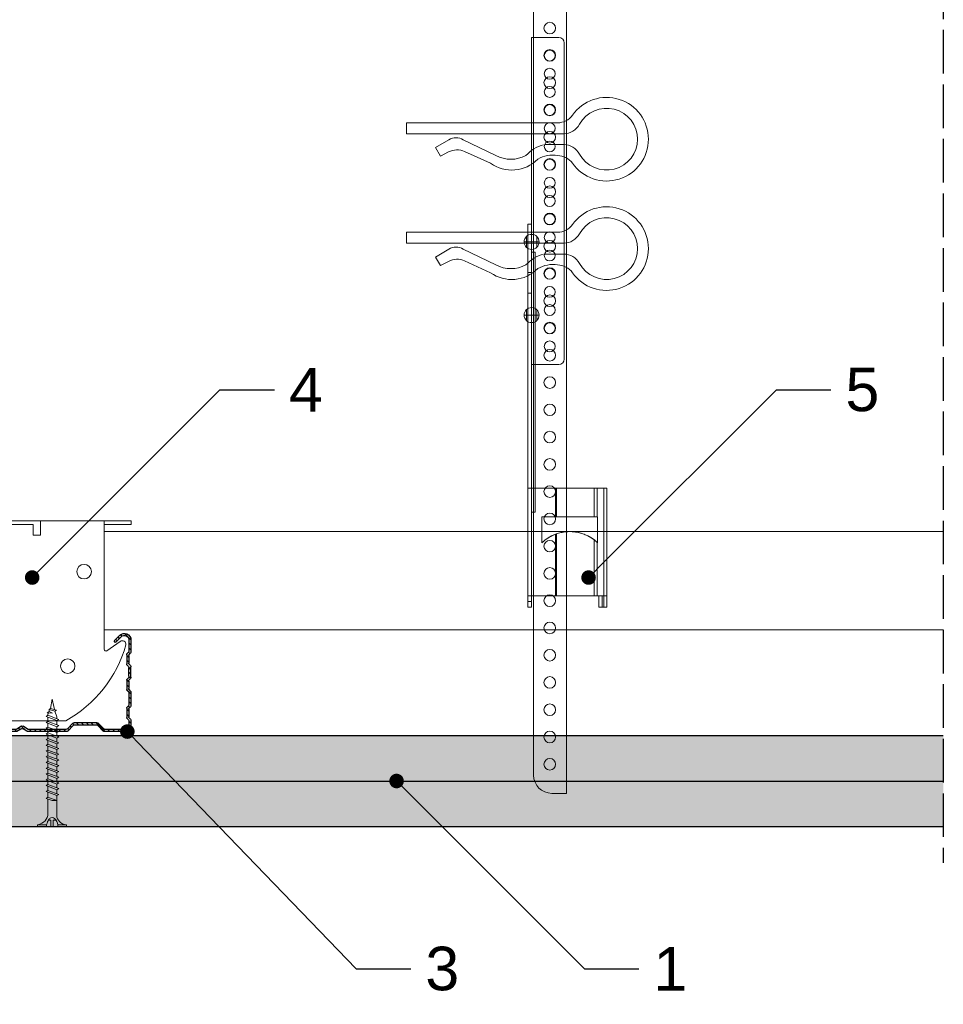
# Model space of a CAD drawing. Header units: millimetres. Extents: x 2264 to 5334, y 1259 to 2026.
# Tile 14 of 15: x 5080 to 5334, y 1578 to 1849. Entities that reach past the tile are written whole.
import ezdxf
from ezdxf import colors
from ezdxf.entities.mleader import LeaderData, LeaderLine
from ezdxf.math import Vec2, Vec3

# ---------------------------------------------------------------- set-up
doc = ezdxf.new("R2010")
doc.units = ezdxf.units.MM
doc.linetypes.add('ACAD_ISO02W100', pattern=[15, 12, -3])
for name, color, linetype, lineweight in [('_RIGIPS AKCESORIA', 7, 'Continuous', 18), ('_RIGIPS G-K', 7, 'Continuous', 25), ('_RIGIPS PROFIL', 7, 'Continuous', 18), ('PRZERYWANA', 7, 'ACAD_ISO02W100', 25)]:
    doc.layers.add(name, color=color, linetype=linetype, lineweight=lineweight)
doc.styles.get("Standard").update_dxf_attribs({"font": 'arial.ttf'})

# ---------------------------------------------------------------- blocks, each defined once
blk = doc.blocks.new('wieszak noniuszowy bok')
at = {"layer": '_RIGIPS AKCESORIA', "lineweight": 0}
for p, q in [((1390.98, 5092.86), (1390.98, 5179.86)), ((1392.48, 5181.36), (1399.98, 5181.36)), ((1399.98, 5024.65), (1399.98, 5181.36)), ((1399.98, 5129.95), (1399.97, 5129.95)), ((1399.98, 5129.95), (1401, 5129.95)), ((1401, 5129.95), (1401, 5024.65)), ((1401, 5129.95), (1401, 5129.95)), ((1398.54, 5126.58), (1398.54, 5123.65)), ((1399.98, 5126.06), (1399.98, 5102.02)), ((1401.42, 5126.58), (1401.42, 5123.65)), ((1398.96, 5122.28), (1399.98, 5122.28)), ((1398.96, 5122.28), (1399.98, 5122.28)), ((1398.96, 5122.28), (1398.96, 5050.72)), ((1399.98, 5116.66), (1401, 5116.66)), ((1399.98, 5116.63), (1399.98, 5116.66)), ((1399.98, 5116.66), (1399.98, 5116.63)), ((1399.98, 5116.62), (1399.98, 5116.63)), ((1399.98, 5116.63), (1399.98, 5116.56)), ((1399.98, 5116.55), (1399.98, 5116.63)), ((1399.98, 5116.63), (1399.98, 5116.55)), ((1399.98, 5116.55), (1399.98, 5116.62)), ((1399.98, 5116.56), (1399.98, 5116.43)), ((1399.98, 5116.42), (1399.98, 5116.55)), ((1399.98, 5116.41), (1399.98, 5116.55)), ((1399.98, 5116.55), (1399.98, 5116.41)), ((1399.98, 5116.43), (1399.98, 5116.25)), ((1399.98, 5116.24), (1399.98, 5116.42)), ((1399.98, 5116.21), (1399.98, 5116.41)), ((1399.98, 5116.41), (1399.98, 5116.21)), ((1399.98, 5116.25), (1399.98, 5116.01)), ((1399.98, 5116), (1399.98, 5116.24)), ((1399.98, 5115.97), (1399.98, 5116.21)), ((1399.98, 5116.21), (1399.98, 5115.97)), ((1399.98, 5116.01), (1399.98, 5115.74)), ((1399.98, 5115.71), (1399.98, 5116)), ((1399.98, 5115.69), (1399.98, 5115.97)), ((1399.98, 5115.97), (1399.98, 5115.69)), ((1399.98, 5115.74), (1399.98, 5115.41)), ((1399.98, 5115.38), (1399.98, 5115.71)), ((1399.98, 5115.37), (1399.98, 5115.69)), ((1399.98, 5115.69), (1399.98, 5115.37)), ((1399.98, 5115.41), (1399.98, 5115.05)), ((1399.98, 5115.02), (1399.98, 5115.38)), ((1399.98, 5115.02), (1399.98, 5115.37)), ((1399.98, 5115.37), (1399.98, 5115.02)), ((1399.98, 5115.05), (1399.98, 5114.67)), ((1399.98, 5114.65), (1399.98, 5115.02)), ((1399.98, 5114.64), (1399.98, 5115.02)), ((1399.98, 5115.02), (1399.98, 5114.64)), ((1399.98, 5114.67), (1399.98, 5114.28)), ((1399.98, 5114.25), (1399.98, 5114.65)), ((1399.98, 5114.25), (1399.98, 5114.64)), ((1399.98, 5114.64), (1399.98, 5114.25)), ((1399.98, 5114.28), (1399.98, 5113.88)), ((1399.98, 5113.85), (1399.98, 5114.25)), ((1399.98, 5113.84), (1399.98, 5114.25)), ((1399.98, 5114.25), (1399.98, 5113.84)), ((1399.98, 5113.88), (1399.98, 5113.48)), ((1399.98, 5113.46), (1399.98, 5113.85)), ((1399.98, 5113.84), (1399.98, 5113.44)), ((1399.98, 5113.44), (1399.98, 5113.84)), ((1399.98, 5113.48), (1399.98, 5113.1)), ((1399.98, 5113.07), (1399.98, 5113.46)), ((1399.98, 5113.44), (1399.98, 5113.06)), ((1399.98, 5113.06), (1399.98, 5113.44)), ((1399.98, 5113.1), (1399.98, 5112.75)), ((1399.98, 5112.72), (1399.98, 5113.07)), ((1399.98, 5113.06), (1399.98, 5112.68)), ((1399.98, 5112.68), (1399.98, 5113.06)), ((1399.98, 5112.75), (1399.98, 5112.42)), ((1399.98, 5112.4), (1399.98, 5112.72)), ((1399.98, 5112.68), (1399.98, 5112.33)), ((1399.98, 5112.33), (1399.98, 5112.68)), ((1399.98, 5112.42), (1399.98, 5112.14)), ((1399.98, 5112.12), (1399.98, 5112.4)), ((1399.98, 5112.33), (1399.98, 5112)), ((1399.98, 5112), (1399.98, 5112.33)), ((1399.98, 5112.14), (1399.98, 5111.9)), ((1399.98, 5111.89), (1399.98, 5112.12)), ((1399.98, 5112), (1399.98, 5111.72)), ((1399.98, 5111.72), (1399.98, 5112)), ((1399.98, 5111.9), (1399.98, 5111.72)), ((1399.98, 5111.72), (1399.98, 5111.89)), ((1399.98, 5111.72), (1399.98, 5111.6)), ((1399.98, 5111.59), (1399.98, 5111.72)), ((1399.98, 5111.72), (1399.98, 5111.48)), ((1399.98, 5111.48), (1399.98, 5111.72)), ((1399.98, 5111.6), (1399.98, 5111.54)), ((1399.98, 5111.53), (1399.98, 5111.59)), ((1399.98, 5111.54), (1399.98, 5111.53)), ((1399.98, 5111.48), (1399.98, 5111.29)), ((1399.98, 5111.29), (1399.98, 5111.48)), ((1399.98, 5111.29), (1399.98, 5111.15)), ((1399.98, 5111.15), (1399.98, 5111.29)), ((1399.98, 5111.15), (1399.98, 5111.06)), ((1399.98, 5111.06), (1399.98, 5111.15)), ((1399.98, 5111.06), (1399.98, 5111.04)), ((1399.98, 5111.04), (1399.98, 5111.06)), ((1399.98, 5111.04), (1401, 5111.04)), ((1398.54, 5106.42), (1398.54, 5103.49)), ((1401.42, 5106.42), (1401.42, 5103.49)), ((1399.98, 5102.02), (1399.98, 5102.1)), ((1399.98, 5091.36), (1392.48, 5091.36)), ((1400.98, 5057.36), (1379.24, 5057.36)), ((1379.24, 5057.36), (1379.24, 5024.65)), ((1380.12, 5057.36), (1380.12, 5024.65)), ((1381.9, 5057.36), (1381.9, 5049.5)), ((1382.79, 5057.36), (1382.79, 5049.5)), ((1393.13, 5057.36), (1393.13, 5049.5)), ((1393.4, 5057.36), (1393.4, 5049.5)), ((1400.98, 5057.36), (1401, 5057.36)), ((1401, 5057.36), (1400.98, 5057.36)), ((1381.81, 5042.35), (1381.81, 5049.5)), ((1397.14, 5049.5), (1381.81, 5049.5)), ((1397.14, 5042.35), (1397.14, 5049.5)), ((1398.96, 5050.72), (1399.98, 5050.72)), ((1382.71, 5043.12), (1382.98, 5043.31)), ((1382.98, 5043.31), (1382.71, 5043.12)), ((1383.01, 5043.34), (1382.79, 5043.18)), ((1382.79, 5043.18), (1383.01, 5043.34)), ((1382.98, 5043.31), (1383.31, 5043.54)), ((1383.31, 5043.54), (1382.98, 5043.31)), ((1383.24, 5043.5), (1383.01, 5043.34)), ((1383.01, 5043.34), (1383.24, 5043.5)), ((1383.66, 5043.77), (1383.24, 5043.5)), ((1383.24, 5043.5), (1383.66, 5043.77)), ((1383.31, 5043.54), (1383.68, 5043.78)), ((1383.68, 5043.78), (1383.31, 5043.54)), ((1384.13, 5044.04), (1383.66, 5043.77)), ((1383.66, 5043.77), (1384.13, 5044.04)), ((1383.68, 5043.78), (1384.07, 5044.01)), ((1384.07, 5044.01), (1383.68, 5043.78)), ((1384.07, 5044.01), (1384.49, 5044.23)), ((1384.49, 5044.23), (1384.07, 5044.01)), ((1384.65, 5044.31), (1384.13, 5044.04)), ((1384.13, 5044.04), (1384.65, 5044.31)), ((1384.49, 5044.23), (1384.92, 5044.44)), ((1384.92, 5044.44), (1384.49, 5044.23)), ((1384.93, 5044.44), (1384.65, 5044.31)), ((1384.65, 5044.31), (1384.93, 5044.44)), ((1384.92, 5044.44), (1385.38, 5044.63)), ((1385.38, 5044.63), (1384.92, 5044.44)), ((1385.23, 5044.57), (1384.93, 5044.44)), ((1384.93, 5044.44), (1385.23, 5044.57)), ((1385.53, 5044.69), (1385.23, 5044.57)), ((1385.23, 5044.57), (1385.53, 5044.69)), ((1385.34, 5044.62), (1385.33, 5044.62)), ((1385.34, 5044.62), (1385.33, 5044.62)), ((1385.38, 5044.63), (1385.85, 5044.8)), ((1385.85, 5044.8), (1385.38, 5044.63)), ((1385.83, 5044.8), (1385.53, 5044.69)), ((1385.53, 5044.69), (1385.83, 5044.8)), ((1386.15, 5044.9), (1385.83, 5044.8)), ((1385.83, 5044.8), (1386.15, 5044.9)), ((1385.85, 5044.8), (1386.31, 5044.95)), ((1386.31, 5044.95), (1385.85, 5044.8)), ((1386.48, 5045), (1386.15, 5044.9)), ((1386.15, 5044.9), (1386.48, 5045)), ((1386.31, 5044.95), (1386.68, 5045.06)), ((1386.68, 5045.06), (1386.31, 5044.95)), ((1386.81, 5045.09), (1386.48, 5045)), ((1386.48, 5045), (1386.81, 5045.09)), ((1386.68, 5045.06), (1387.07, 5045.15)), ((1387.07, 5045.15), (1386.68, 5045.06)), ((1387.15, 5045.16), (1386.81, 5045.09)), ((1386.81, 5045.09), (1387.15, 5045.16)), ((1387.07, 5045.15), (1387.47, 5045.23)), ((1387.47, 5045.23), (1387.07, 5045.15)), ((1387.49, 5045.23), (1387.15, 5045.16)), ((1387.15, 5045.16), (1387.49, 5045.23)), ((1387.47, 5045.23), (1387.87, 5045.3)), ((1387.87, 5045.3), (1387.47, 5045.23)), ((1387.83, 5045.29), (1387.49, 5045.23)), ((1387.49, 5045.23), (1387.83, 5045.29)), ((1388.14, 5045.33), (1387.83, 5045.29)), ((1387.83, 5045.29), (1388.14, 5045.33)), ((1387.87, 5045.3), (1388.29, 5045.34)), ((1388.29, 5045.34), (1387.87, 5045.3)), ((1388.46, 5045.36), (1388.14, 5045.33)), ((1388.14, 5045.33), (1388.46, 5045.36)), ((1388.29, 5045.34), (1388.72, 5045.39)), ((1388.72, 5045.39), (1388.29, 5045.34)), ((1388.8, 5045.39), (1388.46, 5045.36)), ((1388.46, 5045.36), (1388.8, 5045.39)), ((1388.72, 5045.39), (1389.15, 5045.4)), ((1389.15, 5045.4), (1388.72, 5045.39)), ((1389.13, 5045.4), (1388.8, 5045.39)), ((1388.8, 5045.39), (1389.13, 5045.4)), ((1389.47, 5045.41), (1389.13, 5045.4)), ((1389.13, 5045.4), (1389.47, 5045.41)), ((1389.15, 5045.4), (1389.58, 5045.41)), ((1389.58, 5045.41), (1389.15, 5045.4)), ((1389.47, 5045.41), (1389.46, 5045.41)), ((1389.47, 5045.41), (1389.46, 5045.41)), ((1389.82, 5045.4), (1389.47, 5045.41)), ((1389.47, 5045.41), (1389.82, 5045.4)), ((1389.58, 5045.41), (1390.02, 5045.39)), ((1390.02, 5045.39), (1389.58, 5045.41)), ((1390.16, 5045.39), (1389.82, 5045.4)), ((1389.82, 5045.4), (1390.16, 5045.39)), ((1390.02, 5045.39), (1390.46, 5045.37)), ((1390.46, 5045.37), (1390.02, 5045.39)), ((1390.51, 5045.36), (1390.16, 5045.39)), ((1390.16, 5045.39), (1390.51, 5045.36)), ((1390.46, 5045.37), (1390.89, 5045.32)), ((1390.89, 5045.32), (1390.46, 5045.37)), ((1390.86, 5045.32), (1390.51, 5045.36)), ((1390.51, 5045.36), (1390.86, 5045.32)), ((1391.21, 5045.27), (1390.86, 5045.32)), ((1390.86, 5045.32), (1391.21, 5045.27)), ((1390.89, 5045.32), (1391.33, 5045.25)), ((1391.33, 5045.25), (1390.89, 5045.32)), ((1391.55, 5045.21), (1391.21, 5045.27)), ((1391.21, 5045.27), (1391.55, 5045.21)), ((1391.33, 5045.25), (1391.75, 5045.17)), ((1391.75, 5045.17), (1391.33, 5045.25)), ((1391.89, 5045.14), (1391.55, 5045.21)), ((1391.55, 5045.21), (1391.89, 5045.14)), ((1391.75, 5045.17), (1392.17, 5045.07)), ((1392.17, 5045.07), (1391.75, 5045.17)), ((1392.22, 5045.07), (1391.89, 5045.14)), ((1391.89, 5045.14), (1392.22, 5045.07)), ((1392.17, 5045.07), (1392.57, 5044.97)), ((1392.57, 5044.97), (1392.17, 5045.07)), ((1392.55, 5044.98), (1392.22, 5045.07)), ((1392.22, 5045.07), (1392.55, 5044.98)), ((1393.17, 5044.78), (1392.55, 5044.98)), ((1392.55, 5044.98), (1393.17, 5044.78)), ((1392.57, 5044.97), (1392.96, 5044.85)), ((1392.96, 5044.85), (1392.57, 5044.97)), ((1392.96, 5044.85), (1393.41, 5044.69)), ((1393.41, 5044.69), (1392.96, 5044.85)), ((1393.13, 5044.79), (1393.13, 5027.72)), ((1393.54, 5044.63), (1393.17, 5044.78)), ((1393.17, 5044.78), (1393.54, 5044.63)), ((1393.4, 5044.69), (1393.4, 5027.72)), ((1393.41, 5044.69), (1393.86, 5044.51)), ((1393.86, 5044.51), (1393.41, 5044.69)), ((1393.92, 5044.48), (1393.54, 5044.63)), ((1393.54, 5044.63), (1393.92, 5044.48)), ((1393.6, 5044.62), (1393.59, 5044.62)), ((1393.6, 5044.62), (1393.59, 5044.62)), ((1393.86, 5044.51), (1394.29, 5044.31)), ((1394.29, 5044.31), (1393.86, 5044.51)), ((1394.29, 5044.31), (1393.92, 5044.48)), ((1393.92, 5044.48), (1394.29, 5044.31)), ((1394.65, 5044.13), (1394.29, 5044.31)), ((1394.29, 5044.31), (1394.72, 5044.09)), ((1394.72, 5044.09), (1394.29, 5044.31)), ((1394.29, 5044.31), (1394.65, 5044.13)), ((1395, 5043.94), (1394.65, 5044.13)), ((1394.65, 5044.13), (1395, 5043.94)), ((1394.72, 5044.09), (1395.13, 5043.86)), ((1395.13, 5043.86), (1394.72, 5044.09)), ((1395.35, 5043.73), (1395, 5043.94)), ((1395, 5043.94), (1395.35, 5043.73)), ((1395.13, 5043.86), (1395.53, 5043.61)), ((1395.53, 5043.61), (1395.13, 5043.86)), ((1395.67, 5043.52), (1395.35, 5043.73)), ((1395.35, 5043.73), (1395.67, 5043.52)), ((1395.53, 5043.61), (1395.92, 5043.35)), ((1395.92, 5043.35), (1395.53, 5043.61)), ((1396, 5043.29), (1395.67, 5043.52)), ((1395.67, 5043.52), (1396, 5043.29)), ((1395.92, 5043.35), (1396.3, 5043.07)), ((1396.3, 5043.07), (1395.92, 5043.35)), ((1396.3, 5043.06), (1396, 5043.29)), ((1396, 5043.29), (1396.3, 5043.06)), ((1381.81, 5042.35), (1381.8, 5042.35)), ((1381.81, 5042.35), (1381.8, 5042.35)), ((1381.81, 5042.35), (1382.29, 5042.77)), ((1382.29, 5042.77), (1381.81, 5042.35)), ((1381.81, 5042.35), (1381.86, 5042.39)), ((1381.86, 5042.39), (1381.81, 5042.35)), ((1381.86, 5042.39), (1381.9, 5042.43)), ((1381.9, 5042.43), (1381.86, 5042.39)), ((1381.9, 5042.43), (1381.98, 5042.51)), ((1381.98, 5042.51), (1381.9, 5042.43)), ((1381.9, 5042.43), (1381.9, 5027.72)), ((1381.98, 5042.51), (1382.21, 5042.72)), ((1382.21, 5042.72), (1381.98, 5042.51)), ((1382.21, 5042.72), (1382.46, 5042.91)), ((1382.46, 5042.91), (1382.21, 5042.72)), ((1382.29, 5042.77), (1382.79, 5043.18)), ((1382.79, 5043.18), (1382.29, 5042.77)), ((1382.46, 5042.91), (1382.71, 5043.12)), ((1382.71, 5043.12), (1382.46, 5042.91)), ((1382.79, 5043.18), (1382.79, 5027.72)), ((1396.3, 5043.07), (1396.73, 5042.72)), ((1396.73, 5042.72), (1396.3, 5043.07)), ((1396.59, 5042.83), (1396.3, 5043.06)), ((1396.3, 5043.06), (1396.59, 5042.83)), ((1396.87, 5042.59), (1396.59, 5042.83)), ((1396.59, 5042.83), (1396.87, 5042.59)), ((1396.73, 5042.72), (1397.14, 5042.35)), ((1397.14, 5042.35), (1396.73, 5042.72)), ((1397.14, 5042.35), (1396.87, 5042.59)), ((1396.87, 5042.59), (1397.14, 5042.35)), ((1397.14, 5042.35), (1397.13, 5042.35)), ((1397.14, 5042.35), (1397.13, 5042.35)), ((1379.24, 5027.72), (1401, 5027.72)), ((1380.57, 5027.72), (1380.57, 5024.65)), ((1381.46, 5024.65), (1381.46, 5027.72)), ((1379.24, 5024.65), (1381.46, 5024.65)), ((1399.98, 5026.19), (1401, 5026.19)), ((1401, 5024.65), (1399.98, 5024.65))]:
    blk.add_line(p, q, dxfattribs=at)
at = {"layer": '_RIGIPS AKCESORIA'}
for p, q in [((1397.92, 5125.12), (1402.03, 5125.12)), ((1397.92, 5104.96), (1402.03, 5104.96))]:
    blk.add_line(p, q, dxfattribs=at)
for centre, radius in [((1394.98, 5176.36), 1.5), ((1394.98, 5171.36), 1.5), ((1394.98, 5166.36), 1.5), ((1394.98, 5161.36), 1.5), ((1394.98, 5156.36), 1.5), ((1394.98, 5151.36), 1.5), ((1394.98, 5146.36), 1.5), ((1394.98, 5141.36), 1.5), ((1394.98, 5136.36), 1.5), ((1394.98, 5131.36), 1.5), ((1394.98, 5126.36), 1.5), ((1399.98, 5125.12), 2.06), ((1394.98, 5121.36), 1.5), ((1394.98, 5116.36), 1.5), ((1394.98, 5111.36), 1.5), ((1394.98, 5106.36), 1.5), ((1399.98, 5104.96), 2.06), ((1394.98, 5101.36), 1.5), ((1394.98, 5096.36), 1.5)]:
    blk.add_circle(centre, radius, dxfattribs=at)
at = {"layer": '_RIGIPS AKCESORIA', "lineweight": 0}
for centre, start, end in [((1392.48, 5179.86), 90, 180), ((1392.48, 5092.86), 180, 270)]:
    blk.add_arc(centre, 1.5, start, end, dxfattribs=at)
blk = doc.blocks.new('klamra')
at = {"layer": '_RIGIPS AKCESORIA'}
for p, q in [((6828.19, 2764.92), (6828.19, 2806.53)), ((6831.19, 2764.92), (6831.19, 2808.19)), ((6834.19, 2802.92), (6834.19, 2808.19)), ((6832.87, 2780.55), (6837.19, 2789.57)), ((6839.31, 2788.09), (6836.06, 2780.95)), ((6832.86, 2776.63), (6835, 2772.92)), ((6836.19, 2776.54), (6837.38, 2774.29)), ((6835, 2772.92), (6837.38, 2774.29)), ((6831.19, 2764.92), (6828.19, 2764.92))]:
    blk.add_line(p, q, dxfattribs=at)
for centre, radius, start, end in [((6832.69, 2820.02), 11.5, 305.1527, 234.8473), ((6832.69, 2820.02), 8.5, 298.7822, 241.2178), ((6826.19, 2808.19), 5, 0, 61.2178), ((6839.19, 2808.19), 5, 118.7822, 180), ((6823.19, 2806.53), 5, 0, 54.8473), ((6842.19, 2806.53), 5, 125.1527, 180), ((6845.23, 2805.18), 8.16, 170.4436, 210.2847), ((6843.93, 2805.32), 10.09, 195.2653, 228.1308), ((6831.19, 2793.92), 10, 324.3132, 45.573), ((6829.23, 2793.69), 8.97, 332.6387, 27.3613), ((6835.87, 2778.58), 3.59, 146.8414, 212.9715), ((6840.61, 2778.88), 5, 155.5109, 207.8622)]:
    blk.add_arc(centre, radius, start, end, dxfattribs=at)
blk = doc.blocks.new('noniusz gorny')
at = {"layer": '_RIGIPS AKCESORIA'}
for p, q in [((1619.18, 5099.69), (1619.18, 5389.69)), ((1620.18, 5388.69), (1628.18, 5388.69)), ((1620.18, 5388.69), (1628.18, 5368.79)), ((1630.21, 5387.39), (1628.18, 5388.69)), ((1630.21, 5387.39), (1648.47, 5387.39)), ((1648.47, 5387.39), (1651.34, 5388.69)), ((1651.34, 5388.69), (1670.18, 5388.69)), ((1670.18, 5388.69), (1670.18, 5389.69)), ((1628.18, 5104.69), (1628.18, 5368.79)), ((1623.18, 5099.69), (1619.18, 5099.69))]:
    blk.add_line(p, q, dxfattribs=at)
at = {"layer": '_RIGIPS AKCESORIA', "linetype": 'Continuous'}
blk.add_line((1670.18, 5389.69), (1619.18, 5389.69), dxfattribs=at)
at = {"layer": '_RIGIPS AKCESORIA'}
for centre in [(1623.73, 5340.19), (1623.73, 5332.69), (1623.73, 5325.19), (1623.73, 5317.69), (1623.73, 5310.19), (1623.73, 5302.69), (1623.73, 5295.19), (1623.73, 5287.69), (1623.73, 5280.19), (1623.73, 5272.69), (1623.73, 5265.19), (1623.73, 5257.69), (1623.73, 5250.19), (1623.73, 5242.69), (1623.73, 5235.19), (1623.73, 5227.69), (1623.73, 5220.19), (1623.73, 5212.69), (1623.73, 5205.19), (1623.73, 5197.69), (1623.73, 5190.19), (1623.73, 5182.69), (1623.73, 5175.19), (1623.73, 5167.69), (1623.73, 5160.19), (1623.73, 5152.69), (1623.73, 5145.19), (1623.73, 5137.69), (1623.73, 5130.19), (1623.73, 5122.69), (1623.73, 5115.19), (1623.73, 5107.69)]:
    blk.add_circle(centre, 1.6, dxfattribs=at)
blk.add_arc((1623.18, 5104.69), 5, 270, 0, dxfattribs=at)
blk = doc.blocks.new('CD 60 ULTRASTIL')
h = blk.add_hatch()
h.set_pattern_fill('ANSI31', color=256, scale=0.3, style=0)
h.paths.add_polyline_path([(542.88, 684.5, -0.302776), (543.49, 684.5), (544.54, 683.79, 0.148069), (544.85, 683.7), (555.42, 683.7, 0.198912), (555.81, 683.86), (557.38, 685.44, -0.198912), (557.77, 685.6), (563.59, 685.6, -0.198912), (563.98, 685.44), (565.55, 683.86, 0.198912), (565.94, 683.7), (572.18, 683.7, 0.414214), (573.18, 684.7), (573.18, 686.74, 0.198912), (573.02, 687.12), (572.74, 687.4, -0.198912), (572.58, 687.79), (572.58, 689.87, -0.198912), (572.74, 690.26), (573.02, 690.54, 0.198912), (573.18, 690.93), (573.18, 694.47, 0.198912), (573.02, 694.86), (572.74, 695.14, -0.198912), (572.58, 695.53), (572.58, 697.61, -0.198912), (572.74, 698), (573.02, 698.28, 0.198912), (573.18, 698.67), (573.18, 701.47, 0.198912), (573.02, 701.86), (572.74, 702.14, -0.198912), (572.58, 702.53), (572.58, 704.61, -0.198912), (572.74, 705), (573.02, 705.28, 0.198912), (573.18, 705.67), (573.18, 708.9, 0.666128), (570.12, 710.18), (568.55, 708.63), (568.93, 708.24), (570.5, 709.79, -0.666128), (572.63, 708.9), (572.63, 705.9, -0.198912), (572.47, 705.51), (572.19, 705.23, 0.198912), (572.03, 704.84), (572.03, 702.3, 0.198912), (572.19, 701.91), (572.47, 701.63, -0.198912), (572.63, 701.25), (572.63, 698.9, -0.198912), (572.47, 698.51), (572.19, 698.23, 0.198912), (572.03, 697.84), (572.03, 695.3, 0.198912), (572.19, 694.91), (572.47, 694.63, -0.198912), (572.63, 694.25), (572.63, 691.16, -0.198912), (572.47, 690.77), (572.19, 690.49, 0.198912), (572.03, 690.1), (572.03, 687.56, 0.198912), (572.19, 687.17), (572.47, 686.9, -0.198912), (572.63, 686.51), (572.63, 684.7, -0.414214), (572.18, 684.25), (566.17, 684.25, -0.198912), (565.78, 684.41), (564.2, 685.99, 0.198912), (563.82, 686.15), (557.55, 686.15, 0.198912), (557.16, 685.99), (555.58, 684.41, -0.198912), (555.19, 684.25), (545.01, 684.25, -0.148069), (544.71, 684.34), (543.49, 685.16, 0.302776), (542.88, 685.16), (541.65, 684.34, -0.148069), (541.35, 684.25), (531.17, 684.25, -0.198912), (530.78, 684.41), (529.2, 685.99, 0.198912), (528.82, 686.15), (522.55, 686.15, 0.198912), (522.16, 685.99), (520.58, 684.41, -0.198912), (520.19, 684.25), (514.18, 684.25, -0.414214), (513.73, 684.7), (513.73, 686.51, -0.198912), (513.89, 686.9), (514.17, 687.17, 0.198912), (514.33, 687.56), (514.33, 690.1, 0.198912), (514.17, 690.49), (513.89, 690.77, -0.198912), (513.73, 691.16), (513.73, 694.25, -0.198912), (513.89, 694.63), (514.17, 694.91, 0.198912), (514.33, 695.3), (514.33, 697.84, 0.198912), (514.17, 698.23), (513.89, 698.51, -0.198912), (513.73, 698.9), (513.73, 701.25, -0.198912), (513.89, 701.63), (514.17, 701.91, 0.198912), (514.33, 702.3), (514.33, 704.84, 0.198912), (514.17, 705.23), (513.89, 705.51, -0.198912), (513.73, 705.9), (513.73, 708.9, -0.666128), (515.86, 709.79), (517.43, 708.24), (517.81, 708.63), (516.25, 710.18, 0.666128), (513.18, 708.9), (513.18, 705.67, 0.198912), (513.34, 705.28), (513.62, 705, -0.198912), (513.78, 704.61), (513.78, 702.53, -0.198912), (513.62, 702.14), (513.34, 701.86, 0.198912), (513.18, 701.47), (513.18, 698.67, 0.198912), (513.34, 698.28), (513.62, 698, -0.198912), (513.78, 697.61), (513.78, 695.53, -0.198912), (513.62, 695.14), (513.34, 694.86, 0.198912), (513.18, 694.47), (513.18, 690.93, 0.198912), (513.34, 690.54), (513.62, 690.26, -0.198912), (513.78, 689.87), (513.78, 687.79, -0.198912), (513.62, 687.4), (513.34, 687.12, 0.198912), (513.18, 686.74), (513.18, 684.7, 0.414214), (514.18, 683.7), (520.42, 683.7, 0.198912), (520.81, 683.86), (522.38, 685.44, -0.198912), (522.77, 685.6), (528.59, 685.6, -0.198912), (528.98, 685.44), (530.55, 683.86, 0.198912), (530.94, 683.7), (541.51, 683.7, 0.148069), (541.82, 683.79)])
for p, q in [((515.86, 709.79), (517.43, 708.24)), ((516.25, 710.18), (517.81, 708.63)), ((570.12, 710.18), (568.55, 708.63)), ((570.5, 709.79), (568.93, 708.24)), ((513.18, 708.9), (513.18, 705.67)), ((513.73, 708.9), (513.73, 705.9)), ((517.43, 708.24), (517.81, 708.63)), ((568.93, 708.24), (568.55, 708.63)), ((572.63, 708.9), (572.63, 705.9)), ((573.18, 708.9), (573.18, 705.67)), ((513.34, 705.28), (513.62, 705)), ((513.78, 704.61), (513.78, 702.53)), ((513.89, 705.51), (514.17, 705.23)), ((514.33, 704.84), (514.33, 702.3)), ((572.03, 704.84), (572.03, 702.3)), ((572.47, 705.51), (572.19, 705.23)), ((572.58, 704.61), (572.58, 702.53)), ((573.02, 705.28), (572.74, 705)), ((513.34, 701.86), (513.62, 702.14)), ((513.89, 701.63), (514.17, 701.91)), ((572.47, 701.63), (572.19, 701.91)), ((573.02, 701.86), (572.74, 702.14)), ((513.18, 698.67), (513.18, 701.47)), ((513.73, 698.9), (513.73, 701.25)), ((572.63, 698.9), (572.63, 701.25)), ((573.18, 698.67), (573.18, 701.47)), ((513.34, 698.28), (513.62, 698)), ((513.78, 697.61), (513.78, 695.53)), ((513.89, 698.51), (514.17, 698.23)), ((514.33, 697.84), (514.33, 695.3)), ((572.03, 697.84), (572.03, 695.3)), ((572.47, 698.51), (572.19, 698.23)), ((572.58, 697.61), (572.58, 695.53)), ((573.02, 698.28), (572.74, 698)), ((513.18, 694.47), (513.18, 690.93)), ((513.34, 694.86), (513.62, 695.14)), ((513.73, 694.25), (513.73, 691.16)), ((513.89, 694.63), (514.17, 694.91)), ((572.47, 694.63), (572.19, 694.91)), ((572.63, 694.25), (572.63, 691.16)), ((573.02, 694.86), (572.74, 695.14)), ((573.18, 694.47), (573.18, 690.93)), ((513.89, 690.77), (514.17, 690.49)), ((572.47, 690.77), (572.19, 690.49)), ((513.34, 690.54), (513.62, 690.26)), ((513.78, 689.87), (513.78, 687.79)), ((514.33, 690.1), (514.33, 687.56)), ((572.03, 690.1), (572.03, 687.56)), ((572.58, 689.87), (572.58, 687.79)), ((573.02, 690.54), (572.74, 690.26)), ((513.18, 686.74), (513.18, 684.7)), ((513.34, 687.12), (513.62, 687.4)), ((513.73, 686.51), (513.73, 684.7)), ((513.89, 686.9), (514.17, 687.17)), ((520.58, 684.41), (522.16, 685.99)), ((520.81, 683.86), (522.38, 685.44)), ((522.55, 686.15), (528.82, 686.15)), ((528.59, 685.6), (522.77, 685.6)), ((530.55, 683.86), (528.98, 685.44)), ((530.78, 684.41), (529.2, 685.99)), ((555.58, 684.41), (557.16, 685.99)), ((555.81, 683.86), (557.38, 685.44)), ((557.55, 686.15), (563.82, 686.15)), ((557.77, 685.6), (563.59, 685.6)), ((565.55, 683.86), (563.98, 685.44)), ((565.78, 684.41), (564.2, 685.99)), ((572.47, 686.9), (572.19, 687.17)), ((572.63, 686.51), (572.63, 684.7)), ((573.02, 687.12), (572.74, 687.4)), ((573.18, 686.74), (573.18, 684.7)), ((514.18, 684.25), (520.19, 684.25)), ((514.18, 683.7), (520.42, 683.7)), ((530.94, 683.7), (541.51, 683.7)), ((531.17, 684.25), (541.35, 684.25)), ((541.65, 684.34), (542.88, 685.16)), ((541.82, 683.79), (542.88, 684.5)), ((544.71, 684.34), (543.49, 685.16)), ((544.54, 683.79), (543.49, 684.5)), ((544.85, 683.7), (555.42, 683.7)), ((545.01, 684.25), (555.19, 684.25)), ((565.94, 683.7), (572.18, 683.7)), ((566.17, 684.25), (572.18, 684.25))]:
    blk.add_line(p, q)
for centre, radius, start, end in [((514.98, 708.9), 1.8, 45.3251, 180), ((514.98, 708.9), 1.25, 45.3251, 180), ((571.38, 708.9), 1.8, 360, 134.6749), ((571.38, 708.9), 1.25, 360, 134.6749), ((513.73, 705.67), 0.55, 180, 225), ((513.23, 704.61), 0.55, 0, 45), ((514.28, 705.9), 0.55, 180, 225), ((513.78, 704.84), 0.55, 0, 45), ((572.58, 704.84), 0.55, 135, 180), ((572.08, 705.9), 0.55, 315, 0), ((573.13, 704.61), 0.55, 135, 180), ((572.63, 705.67), 0.55, 315, 0), ((513.73, 701.47), 0.55, 135, 180), ((513.23, 702.53), 0.55, 315, 0), ((514.28, 701.25), 0.55, 135, 180), ((513.78, 702.3), 0.55, 315, 0), ((572.58, 702.3), 0.55, 180, 225), ((572.08, 701.25), 0.55, 0, 45), ((573.13, 702.53), 0.55, 180, 225), ((572.63, 701.47), 0.55, 0, 45), ((514.28, 698.9), 0.55, 180, 225), ((572.08, 698.9), 0.55, 315, 0), ((513.73, 698.67), 0.55, 180, 225), ((513.23, 697.61), 0.55, 360, 45), ((513.78, 697.84), 0.55, 0, 45), ((572.58, 697.84), 0.55, 135, 180), ((573.13, 697.61), 0.55, 135, 180), ((572.63, 698.67), 0.55, 315, 0), ((513.73, 694.47), 0.55, 135, 180), ((513.23, 695.53), 0.55, 315, 0), ((514.28, 694.25), 0.55, 135, 180), ((513.78, 695.3), 0.55, 315, 0), ((572.58, 695.3), 0.55, 180, 225), ((572.08, 694.25), 0.55, 0, 45), ((573.13, 695.53), 0.55, 180, 225), ((572.63, 694.47), 0.55, 0, 45), ((513.73, 690.93), 0.55, 180, 225), ((514.28, 691.16), 0.55, 180, 225), ((572.08, 691.16), 0.55, 315, 0), ((572.63, 690.93), 0.55, 315, 0), ((513.23, 689.87), 0.55, 0, 45), ((513.78, 690.1), 0.55, 360, 45), ((572.58, 690.1), 0.55, 135, 180), ((573.13, 689.87), 0.55, 135, 180), ((513.73, 686.74), 0.55, 135, 180), ((513.23, 687.79), 0.55, 315, 0), ((514.28, 686.51), 0.55, 135, 180), ((513.78, 687.56), 0.55, 315, 360), ((522.55, 685.6), 0.55, 90, 135), ((522.77, 685.05), 0.55, 90, 135), ((528.59, 685.05), 0.55, 45, 90), ((528.82, 685.6), 0.55, 45, 90), ((557.55, 685.6), 0.55, 90, 135), ((557.77, 685.05), 0.55, 90, 135), ((563.59, 685.05), 0.55, 45, 90), ((563.82, 685.6), 0.55, 45, 90), ((572.58, 687.56), 0.55, 180, 225), ((572.08, 686.51), 0.55, 360, 45), ((573.13, 687.79), 0.55, 180, 225), ((572.63, 686.74), 0.55, 360, 45), ((514.18, 684.7), 1, 180, 270), ((514.18, 684.7), 0.45, 180, 270), ((520.19, 684.8), 0.55, 270, 315), ((520.42, 684.25), 0.55, 270, 315), ((530.94, 684.25), 0.55, 225, 270), ((531.17, 684.8), 0.55, 225, 270), ((541.35, 684.8), 0.55, 270, 303.6901), ((541.51, 684.25), 0.55, 270, 303.6901), ((543.18, 684.7), 0.55, 56.3099, 123.6901), ((543.18, 684.04), 0.55, 56.3099, 123.6901), ((544.85, 684.25), 0.55, 236.3099, 270), ((545.01, 684.8), 0.55, 236.3099, 270), ((555.19, 684.8), 0.55, 270, 315), ((555.42, 684.25), 0.55, 270, 315), ((565.94, 684.25), 0.55, 225, 270), ((566.17, 684.8), 0.55, 225, 270), ((572.18, 684.7), 1, 270, 0), ((572.18, 684.7), 1, 270, 360), ((572.18, 684.7), 0.45, 270, 360)]:
    blk.add_arc(centre, radius, start, end)
blk = doc.blocks.new('Lacznik krzyzowy (widok2)')
at = {"layer": '_RIGIPS AKCESORIA'}
for p, q in [((94.8, 91.5, 218.36), (94.8, 90.5, 218.36)), ((94.8, 91.5, 218.36), (154.8, 91.5, 218.36)), ((94.8, 90.5, 218.36), (102.3, 90.5, 218.36)), ((102.3, 56.12, 218.36), (102.3, 91.5, 218.36)), ((119.8, 91.5, 218.36), (119.8, 87.5, 218.36)), ((121.8, 87.5, 218.36), (121.8, 90.5, 218.36)), ((121.8, 90.5, 218.36), (128.85, 90.5, 218.36)), ((128.85, 90.5, 218.36), (128.85, 87.5, 218.36)), ((130.85, 91.5, 218.36), (130.85, 87.5, 218.36)), ((147.3, 91.5, 218.36), (147.3, 56.12, 218.36)), ((154.8, 90.5, 218.36), (147.3, 90.5, 218.36)), ((154.8, 91.5, 218.36), (154.8, 90.5, 218.36)), ((119.8, 87.5, 218.36), (121.8, 87.5, 218.36)), ((128.85, 87.5, 218.36), (130.85, 87.5, 218.36)), ((97.87, 58.32, 218.36), (101.51, 55.71, 218.36)), ((148.09, 55.71, 218.36), (151.73, 58.32, 218.36)), ((136.8, 36.5, 218.36), (112.81, 36.5, 218.36))]:
    blk.add_line(p, q, dxfattribs=at)
for centre, radius in [((107.8, 77.5, 218.36), 2), ((141.8, 77.5, 218.36), 2.24), ((112.3, 51.5, 218.36), 2), ((137.3, 51.5, 218.36), 2)]:
    blk.add_circle(centre, radius, dxfattribs=at)
for centre, radius, start, end in [((97.29, 57.5, 218.36), 1, 122.1388, 189.8152), ((129.61, 66.77, 218.36), 34.62, 195.8211, 240.9602), ((97.29, 57.5, 218.36), 1, 54.4623, 122.1388), ((12.5, 118.8, 218.36), 153.64, 331.826, 336.4146), ((152.32, 57.5, 218.36), 1, 350.1848, 125.5377), ((101.8, 56.12, 218.36), 0.5, 234.4623, 0), ((147.8, 56.12, 218.36), 0.5, 180, 305.5377), ((129.12, 56.49, 218.36), 21.41, 291.013, 331.4749)]:
    blk.add_arc(centre, radius, start, end, dxfattribs=at)
blk = doc.blocks.new('TN 35')
at = {"layer": '_RIGIPS AKCESORIA'}
for p, q in [((0, -0.84), (0, 7.16)), ((0, 7.16), (0.46, 7.16)), ((0.46, 7.16), (0.46, 4.78)), ((0.46, 4.78), (0, 4.78)), ((0, 3.5), (1.77, 3.5)), ((0, 2.83), (1.77, 2.83)), ((1.77, 3.5), (1.77, 4.2)), ((1.77, 2.83), (1.77, 2.18)), ((3.02, 4.46), (8.47, 4.46)), ((7.12, 4.46), (7.12, 3.18)), ((8.03, 2.01), (7.12, 4.46)), ((7.12, 3.18), (7.65, 1.53)), ((8.47, 4.46), (8.79, 5)), ((9.61, 1.51), (8.47, 4.46)), ((8.79, 5), (9.93, 2.01)), ((9, 4.46), (10.1, 4.46)), ((10.1, 4.46), (10.41, 5)), ((11.23, 1.51), (10.1, 4.46)), ((10.41, 5), (11.56, 2.01)), ((10.62, 4.46), (11.67, 4.46)), ((11.67, 4.46), (11.99, 5)), ((12.81, 1.51), (11.67, 4.46)), ((11.99, 5), (13.14, 2.01)), ((12.2, 4.46), (13.21, 4.46)), ((13.21, 4.46), (13.52, 5)), ((14.34, 1.51), (13.21, 4.46)), ((13.52, 5), (14.67, 2.01)), ((13.73, 4.46), (14.8, 4.46)), ((14.8, 4.46), (15.12, 5)), ((15.94, 1.51), (14.8, 4.46)), ((15.12, 5), (16.26, 2.01)), ((15.33, 4.46), (16.42, 4.46)), ((16.42, 4.46), (16.73, 5)), ((17.55, 1.51), (16.42, 4.46)), ((16.73, 5), (17.88, 2.01)), ((16.94, 4.46), (17.99, 4.46)), ((17.99, 4.46), (18.31, 5)), ((19.13, 1.51), (17.99, 4.46)), ((18.31, 5), (19.45, 2.01)), ((18.52, 4.46), (19.57, 4.46)), ((19.57, 4.46), (19.88, 5)), ((20.7, 1.51), (19.57, 4.46)), ((19.88, 5), (21.03, 2.01)), ((20.09, 4.46), (21.14, 4.46)), ((21.14, 4.46), (21.46, 5)), ((22.28, 1.51), (21.14, 4.46)), ((21.46, 5), (22.6, 2.01)), ((21.67, 4.46), (22.72, 4.46)), ((22.72, 4.46), (23.03, 5)), ((23.85, 1.51), (22.72, 4.46)), ((23.03, 5), (24.18, 2.01)), ((23.24, 4.46), (24.29, 4.46)), ((24.29, 4.46), (24.61, 5)), ((25.43, 1.51), (24.29, 4.46)), ((24.61, 5), (25.75, 2.01)), ((24.81, 4.46), (25.87, 4.46)), ((25.87, 4.46), (26.18, 5)), ((27, 1.51), (25.87, 4.46)), ((26.18, 5), (27.33, 2.01)), ((26.39, 4.46), (27.44, 4.46)), ((27.44, 4.46), (27.76, 5)), ((28.58, 1.51), (27.44, 4.46)), ((27.76, 5), (28.9, 2.01)), ((27.96, 4.46), (29.13, 4.46)), ((29.13, 4.46), (29.45, 5)), ((30.27, 1.51), (29.13, 4.46)), ((29.45, 5), (30.59, 2.01)), ((29.65, 4.46), (30.15, 4.46)), ((30.15, 4.46), (31.73, 3.98)), ((31.3, 1.83), (31.12, 3.28)), ((31.12, 3.28), (31.59, 2.4)), ((31.73, 3.98), (32.01, 4.37)), ((32.15, 2.36), (31.73, 3.98)), ((32.01, 4.37), (32.48, 2.71)), ((32.48, 2.71), (32.15, 2.36)), ((32.16, 3.85), (35, 3.24)), ((35, 3.24), (32.48, 2.71)), ((0.46, 1.64), (0, 1.64)), ((0.46, -0.84), (0.46, 1.64)), ((7.49, 2.01), (3.55, 2.01)), ((7.65, 1.53), (8.03, 2.01)), ((9.41, 2.01), (8.03, 2.01)), ((9.93, 2.01), (9.61, 1.51)), ((11.04, 2.01), (9.93, 2.01)), ((11.56, 2.01), (11.23, 1.51)), ((12.61, 2.01), (11.56, 2.01)), ((13.14, 2.01), (12.81, 1.51)), ((14.15, 2.01), (13.14, 2.01)), ((14.67, 2.01), (14.34, 1.51)), ((15.74, 2.01), (14.67, 2.01)), ((16.26, 2.01), (15.94, 1.51)), ((17.36, 2.01), (16.26, 2.01)), ((17.88, 2.01), (17.55, 1.51)), ((18.93, 2.01), (17.84, 2.01)), ((19.45, 2.01), (19.13, 1.51)), ((20.51, 2.01), (19.41, 2.01)), ((21.03, 2.01), (20.7, 1.51)), ((22.08, 2.01), (20.99, 2.01)), ((22.6, 2.01), (22.28, 1.51)), ((23.66, 2.01), (22.56, 2.01)), ((24.18, 2.01), (23.85, 1.51)), ((25.23, 2.01), (24.14, 2.01)), ((25.75, 2.01), (25.43, 1.51)), ((26.81, 2.01), (25.71, 2.01)), ((27.33, 2.01), (27, 1.51)), ((28.38, 2.01), (27.33, 2.01)), ((28.9, 2.01), (28.58, 1.51)), ((28.9, 2.01), (30.07, 2.01)), ((30.59, 2.01), (30.27, 1.51)), ((30.59, 2.01), (31.26, 2.12)), ((31.59, 2.4), (31.3, 1.83)), ((32.15, 2.36), (31.59, 2.4)), ((0, -0.84), (0.46, -0.84))]:
    blk.add_line(p, q, dxfattribs=at)
for centre, major_axis, ratio, start_param, end_param in [((3.09, 7.67), (0.17, 3.2), 0.826134, 1.773653, 3.180586), ((-0.04, 0.9), (0, 3.93), 0.848176, -0.720942, -0.151112), ((1.66, 3.18), (0, 0.895), 0.848176, -1.552777, -0.720942), ((1.66, 3.18), (0, 0.895), 0.848176, 3.862535, 4.730408), ((3.37, -1.57), (0.28, 3.57), 0.832181, 0.035984, 1.430787), ((-2.73, 15.91), (0, 14.76), 0.848176, 3.399396, 3.475072), ((0.59, 4.62), (0, 2.81), 0.848176, 3.475072, 3.862535)]:
    blk.add_ellipse(centre, major_axis=major_axis, ratio=ratio, start_param=start_param, end_param=end_param, dxfattribs=at)
blk = doc.blocks.new('_Dot')
at = {"color": 0, "linetype": 'ByBlock', "lineweight": -2}
blk.add_line((-0.5, 0), (-1, 0), dxfattribs=at)
at = {"color": 0, "linetype": 'ByBlock', "const_width": 0.5}
blk.add_lwpolyline([(-0.25, 0, 1), (0.25, 0, 1)], format="xyb", close=True, dxfattribs=at)

msp = doc.modelspace()

# ---------------------------------------------------------------- hatches: boundary and pattern name
at = {"layer": '_RIGIPS G-K'}
h = msp.add_hatch(dxfattribs=at)
h.set_pattern_fill('DOTS', color=256, scale=2, angle=-45, style=0)
h.set_pattern_definition([(315, (1917.97, 113.391), (3.367596, 1.122532), [0, -3.175])])
h.paths.add_polyline_path([(4943.494, 1651.885), (4943.494, 1639.385), (5334.416, 1639.385), (5334.416, 1651.885)])
h = msp.add_hatch(dxfattribs=at)
h.set_pattern_fill('DOTS', color=256, scale=2, angle=-45, style=0)
h.set_pattern_definition([(315, (1917.97, 100.891), (3.367596, 1.122532), [0, -3.175])])
h.paths.add_polyline_path([(4943.494, 1639.385), (4943.494, 1626.885), (5334.416, 1626.885), (5334.416, 1639.385)])

# ---------------------------------------------------------------- linework, layer by layer
for p, q in [((4943.494, 1651.885), (5334.416, 1651.885)), ((4943.494, 1639.385), (5334.416, 1639.385)), ((4943.494, 1626.885), (5334.416, 1626.885))]:
    msp.add_line(p, q, dxfattribs=at)
at = {"layer": '_RIGIPS PROFIL'}
for p, q in [((5103.494, 1707.98), (5334.416, 1707.98)), ((5103.494, 1680.98), (5334.416, 1680.98))]:
    msp.add_line(p, q, dxfattribs=at)
at = {"layer": 'PRZERYWANA'}
msp.add_line((5334.416, 2025.994), (5334.416, 1616.885), dxfattribs=at)

# ---------------------------------------------------------------- block references
at = {"color": 253, "xscale": -1}
for name, p in [('noniusz gorny', (6849.87, -3463.699)), ('wieszak noniuszowy bok', (6621.104, -3337.422))]:
    msp.add_blockref(name, p, dxfattribs=at)
at = {"color": 253, "rotation": 270}
for p in [(2421.753, 8648.627), (2421.753, 8618.53)]:
    msp.add_blockref('klamra', p, dxfattribs=at)
at = {"xscale": -1}
msp.add_blockref('CD 60 ULTRASTIL', (5624.075, 969.283), dxfattribs=at)
at = {"layer": '_RIGIPS AKCESORIA', "xscale": -1, "rotation": 270}
msp.add_blockref('TN 35', (5086.01, 1626.885), dxfattribs=at)
at = {"layer": '_RIGIPS PROFIL', "xscale": -1}
msp.add_blockref('Lacznik krzyzowy (widok2)', (5205.795, 1619.481, -218.356), dxfattribs=at)

# ---------------------------------------------------------------- leaders
at = {"layer": '_RIGIPS PROFIL'}
ml = msp.add_multileader_mtext('Standard', dxfattribs=at)
ml.set_content('4', color=256)
ml.set_leader_properties()
ml.set_arrow_properties(name='DOT')
ml.build(insert=Vec2(0, 0))
ml.multileader.update_dxf_attribs({"dogleg_length": 15})
ctx = ml.context
ctx.base_point, ctx.char_height, ctx.landing_gap_size, ctx.plane_origin = Vec3(5150.388, 1747.026), 12, 4, Vec3(5083.713, 1695.351)
notes = []
notes.append((ctx, [(0, (1, 1, 0), (5135.388, 1747.026), (1, 0), 15, [(0, [(5083.713, 1695.351)], 0, [])])]))
ctx.mtext.insert, ctx.mtext.flow_direction = Vec3(5154.388, 1753.026), 5
ml = msp.add_multileader_mtext('Standard', dxfattribs=at)
ml.set_content('5', color=256)
ml.set_leader_properties()
ml.set_arrow_properties(name='DOT')
ml.build(insert=Vec2(0, 0))
ml.multileader.update_dxf_attribs({"dogleg_length": 15})
ctx = ml.context
ctx.base_point, ctx.char_height, ctx.landing_gap_size, ctx.plane_origin = Vec3(5303.481, 1747.026), 12, 4, Vec3(5236.807, 1695.351)
notes.append((ctx, [(0, (1, 1, 0), (5288.481, 1747.026), (1, 0), 15, [(0, [(5236.807, 1695.351)], 0, [])])]))
ctx.mtext.insert, ctx.mtext.flow_direction = Vec3(5307.481, 1753.128), 5
ml = msp.add_multileader_mtext('Standard', dxfattribs=at)
ml.set_content('3', color=256)
ml.set_leader_properties()
ml.set_arrow_properties(name='DOT')
ml.build(insert=Vec2(0, 0))
ml.multileader.update_dxf_attribs({"dogleg_length": 15})
ctx = ml.context
ctx.base_point, ctx.char_height, ctx.landing_gap_size, ctx.plane_origin = Vec3(5187.9, 1587.71), 12, 4, Vec3(5121.226, 1639.385)
notes.append((ctx, [(0, (1, 1, 0), (5172.9, 1587.71), (1, 0), 15, [(0, [(5109.894, 1652.985)], 0, [])])]))
ctx.mtext.insert, ctx.mtext.flow_direction = Vec3(5191.9, 1593.816), 5
ml = msp.add_multileader_mtext('Standard', dxfattribs=at)
ml.set_content('1', color=256)
ml.set_leader_properties()
ml.set_arrow_properties(name='DOT')
ml.build(insert=Vec2(0, 0))
ml.multileader.update_dxf_attribs({"dogleg_length": 15})
ctx = ml.context
ctx.base_point, ctx.char_height, ctx.landing_gap_size, ctx.plane_origin = Vec3(5250.651, 1587.71), 12, 4, Vec3(5183.976, 1639.385)
notes.append((ctx, [(0, (1, 1, 0), (5235.651, 1587.71), (1, 0), 15, [(0, [(5183.976, 1639.385)], 0, [])])]))
ctx.mtext.insert, ctx.mtext.flow_direction = Vec3(5254.651, 1593.71), 5
for ctx, leaders in notes:
    for number, flags, end, landing, length, lines in leaders:
        leader = LeaderData()
        leader.index, (leader.has_last_leader_line, leader.has_dogleg_vector, leader.attachment_direction) = number, flags
        leader.last_leader_point, leader.dogleg_vector, leader.dogleg_length = Vec3(end), Vec3(landing), length
        for number, points, colour, breaks in lines:
            line = LeaderLine()
            line.index, line.vertices, line.color, line.breaks = number, Vec3.list(points), colors.encode_raw_color(colour), breaks
            leader.lines.append(line)
        ctx.leaders.append(leader)

doc.saveas('drawing.dxf')
